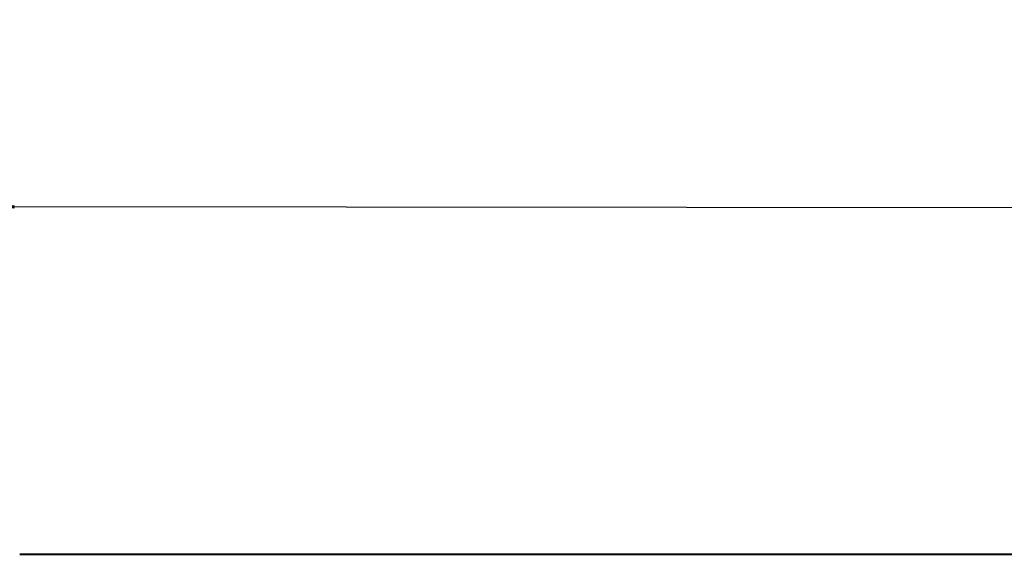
# Model space of a CAD drawing. Header units: millimetres. Extents: x -4428 to 3866, y -3426 to 3855.
# Tile 16 of 191: x -3937 to -3445, y -502 to -235. Entities that reach past the tile are written whole.
import ezdxf

# ---------------------------------------------------------------- set-up
doc = ezdxf.new("R2010")
doc.units = ezdxf.units.MM
doc.linetypes.add('K5LT_BASIC', pattern=[0])
doc.linetypes.add('K5LT_THIN', pattern=[0])
doc.layers.add('Системный слой', color=7, linetype='Continuous')
doc.styles.add('KDIMTEXTSTYLE', font='GOST_AU.SHX', dxfattribs={"width": 0.96, "oblique": 15, "height": 5})
doc.dimstyles.new('KDIMSTYLE (1.00)', dxfattribs={"dimtxt": 5, "dimasz": 1, "dimexe": 2, "dimexo": 0, "dimgap": 1, "dimtad": 1, "dimtxsty": 'KDIMTEXTSTYLE', "dimsah": 1, "dimcen": 0, "dimdle": 1, "dimadec": 0, "dimazin": 0, "dimtfac": 0.667, "dimtmove": 0, "dimatfit": 3, "dimfxl": 1, "dimtvp": 1, "dimtolj": 1, "dimtzin": 0, "dimarcsym": 0})

# ---------------------------------------------------------------- blocks, each defined once
blk = doc.blocks.new('KDIMARROW_01')
at = {"layer": 'Системный слой'}
blk.add_hatch(color=0, dxfattribs=at).paths.add_polyline_path([(0, 0), (-5, 0.66), (-4.5, 0), (-5, -0.66)])
at = {"layer": 'Системный слой', "color": 0, "linetype": 'K5LT_THIN', "lineweight": 20}
for p, q in [((-4.5, 0), (-5, 0.66)), ((-5, 0.66), (0, 0)), ((0, 0), (-5, -0.66)), ((-5, -0.66), (-4.5, 0)), ((0, 0), (-1, 0))]:
    blk.add_line(p, q, dxfattribs=at)
blk = doc.blocks.new('U22')
at = {"layer": 'Системный слой', "color": 150, "linetype": 'K5LT_BASIC', "lineweight": 40, "true_color": 0x0080ff}
blk.add_line((-3937.34, -502.09), (-241.34, -502.09), dxfattribs=at)

msp = doc.modelspace()

# ---------------------------------------------------------------- block references
at = {"layer": 'Системный слой'}
msp.add_blockref('U22', (0, 0), dxfattribs=at)

# ---------------------------------------------------------------- dimensions: what is measured, and where the dimension line sits
at = {"layer": 'Системный слой', "color": 7}
msp.add_linear_dim(base=(-3945.131, -328.489), p1=(-241.336, -502.092), p2=(-3945.336, -497.592), angle=179.93039, location=(-2175.132, -330.64), dimstyle='KDIMSTYLE (1.00)', override={"dimexo": 0, "dimpost": '\\H75.0;\\W0.965;\\Q15;<>', "dimblk1": 'KDIMARROW_01', "dimblk2": 'KDIMARROW_01', "dimse1": 0, "dimse2": 0, "dimclrt": 7, "dimtolj": 1}, dxfattribs=at).render()

doc.saveas('drawing.dxf')
